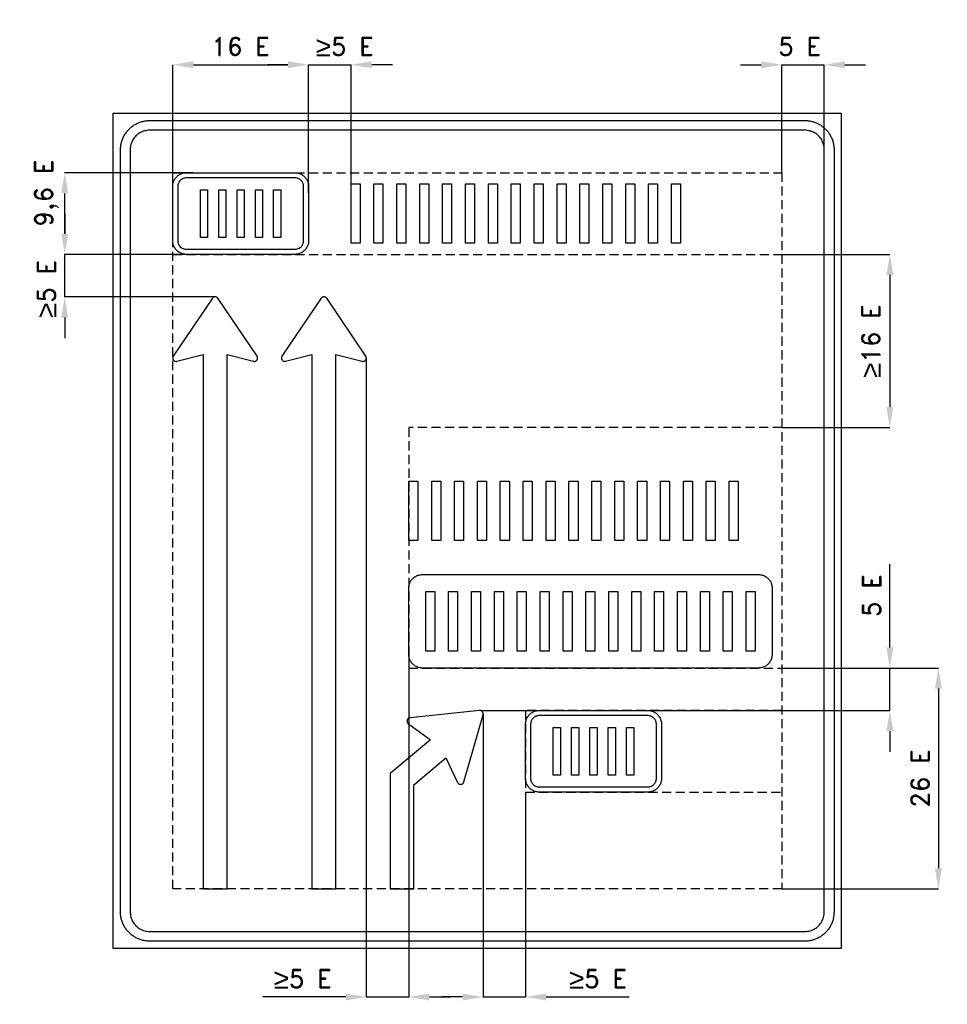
# Model space of a CAD drawing. Header units: millimetres. Extents: x -61 to 3761, y 192 to 4247.
import ezdxf

# ---------------------------------------------------------------- set-up
doc = ezdxf.new("R2010")
doc.units = ezdxf.units.MM
doc.header["$LTSCALE"] = 5
doc.linetypes.add('ČÁRKOVANÁX2', pattern=[1.5, 1, -0.5])
doc.layers.add('Kóty', color=2, linetype='Continuous')
doc.layers.add('Značka', color=7, linetype='Continuous')
doc.styles.get("Standard").update_dxf_attribs({"font": 'romand.shx', "height": 75})
doc.dimstyles.get("Standard").update_dxf_attribs({"dimtxt": 75, "dimasz": 85, "dimexe": 0.18, "dimexo": 0.0625, "dimgap": 37.5, "dimtad": 1, "dimdec": 0, "dimzin": 0, "dimdsep": 46, "dimtxsty": 'Standard', "dimcen": 0.09, "dimadec": 0, "dimazin": 0, "dimtfac": 1, "dimtdec": 0, "dimtofl": 0, "dimtmove": 0, "dimatfit": 3, "dimfxl": 1, "dimtolj": 1, "dimtzin": 0, "dimarcsym": 0})

# ---------------------------------------------------------------- blocks, each defined once
blk = doc.blocks.new('*D0')
at = {"layer": 'Defpoints', "color": 0, "transparency": 16777216}
for p in [(3079.1, 3280.9), (3079.1, 2567.2), (3524.1, 2567.2)]:
    blk.add_point(p, dxfattribs=at)
at = {"layer": 'Kóty', "color": 0, "lineweight": -2, "transparency": 16777216}
for p, q in [((3079.2, 3280.9), (3524.3, 3280.9)), ((3524.1, 3195.9), (3524.1, 2652.2)), ((3079.2, 2567.2), (3524.3, 2567.2))]:
    blk.add_line(p, q, dxfattribs=at)
at = {"layer": 'Kóty', "color": 0, "transparency": 16777216}
for points in [[(3509.9, 3195.9), (3538.3, 3195.9), (3524.1, 3280.9)], [(3509.9, 2652.2), (3538.3, 2652.2), (3524.1, 2567.2)]]:
    blk.add_solid(points, dxfattribs=at)
at = {"layer": 'Kóty', "color": 0, "transparency": 16777216, "insert": (3446, 2924), "char_height": 75, "attachment_point": 5, "rotation": 90}
blk.add_mtext('\\A1;{\\fArial|b0|i0|c238|p34;\\H1.08333x;≥}16 E', dxfattribs=at)
blk = doc.blocks.new('*D1')
at = {"layer": 'Defpoints', "color": 0, "transparency": 16777216}
for p in [(3079.1, 1576.9), (3079.1, 666.9), (3724.1, 666.9)]:
    blk.add_point(p, dxfattribs=at)
at = {"layer": 'Kóty', "color": 0, "lineweight": -2, "transparency": 16777216}
for p, q in [((3079.2, 1576.9), (3724.3, 1576.9)), ((3724.1, 1491.9), (3724.1, 751.9)), ((3079.2, 666.9), (3724.3, 666.9))]:
    blk.add_line(p, q, dxfattribs=at)
at = {"layer": 'Kóty', "color": 0, "transparency": 16777216}
for points in [[(3709.9, 1491.9), (3738.3, 1491.9), (3724.1, 1576.9)], [(3709.9, 751.9), (3738.3, 751.9), (3724.1, 666.9)]]:
    blk.add_solid(points, dxfattribs=at)
at = {"layer": 'Kóty', "color": 0, "transparency": 16777216, "insert": (3649.1, 1121.9), "char_height": 75, "attachment_point": 5, "rotation": 90}
blk.add_mtext('\\A1;26 E', dxfattribs=at)

msp = doc.modelspace()

# ---------------------------------------------------------------- linework, layer by layer
at = {"layer": 'Kóty'}
for p, q in [((569.1, 3617), (569.1, 4062.1)), ((569.1, 3534.7), (569.1, 4062.1)), ((654.1, 4061.9), (739.1, 4061.9)), ((654.1, 4061.9), (1044.1, 4061.9)), ((1044.1, 4061.9), (959.1, 4061.9)), ((1129.1, 3541.2), (1129.1, 4062.1)), ((1129.1, 3534.7), (1129.1, 4062.1)), ((1304.1, 3541.2), (1304.1, 4062.1)), ((1474.1, 4061.9), (1389.1, 4061.9)), ((2909.1, 4061.9), (2994.1, 4061.9)), ((3079.1, 3617), (3079.1, 4062.1)), ((3254.1, 3659), (3254.1, 4062.1)), ((3339.1, 4061.9), (3424.1, 4061.9)), ((652.8, 3616.9), (123.9, 3616.9)), ((124.1, 3365.9), (124.1, 3531.9)), ((124.1, 3450.9), (124.1, 3365.9)), ((652.8, 3280.9), (123.9, 3280.9)), ((652.8, 3280.9), (123.9, 3280.9)), ((745.7, 3105.7), (123.9, 3105.5)), ((124.1, 3020.5), (124.1, 2935.5)), ((1366.9, 2852), (1366.9, 221.7)), ((3524.1, 1661.9), (3524.1, 2004.1)), ((1541.9, 1668.5), (1541.9, 221.7)), ((3079.2, 1576.9), (3524.3, 1576.9)), ((1838.3, 1401.4), (3524.3, 1401.9)), ((1848.4, 1387.8), (1848.4, 221.7)), ((3524.1, 1316.9), (3524.1, 1231.9)), ((2023.1, 1065.8), (2023.1, 221.7)), ((1281.9, 221.9), (939.8, 221.9)), ((1626.9, 221.9), (1711.9, 221.9)), ((1763.4, 221.9), (1678.4, 221.9)), ((2108.1, 221.9), (2450.3, 221.9))]:
    msp.add_line(p, q, dxfattribs=at)
for points in [[(1129.1, 4061.9), (1304.1, 4061.9)], [(3079.1, 4061.9), (3254.1, 4061.9)], [(124.1, 3105.5), (124.1, 3280.9)], [(3524.1, 1401.9), (3524.1, 1576.9)], [(1366.9, 221.9), (1541.9, 221.9)], [(1848.4, 221.9), (2023.1, 221.9)]]:
    msp.add_lwpolyline(points, dxfattribs=at)
for points in [[(654.1, 4076.1), (654.1, 4047.7), (569.1, 4061.9)], [(654.1, 4076.1), (654.1, 4047.7), (569.1, 4061.9)], [(1044.1, 4076.1), (1044.1, 4047.7), (1129.1, 4061.9)], [(1044.1, 4076.1), (1044.1, 4047.7), (1129.1, 4061.9)], [(1389.1, 4076.1), (1389.1, 4047.7), (1304.1, 4061.9)], [(2994.1, 4076.1), (2994.1, 4047.7), (3079.1, 4061.9)], [(3339.1, 4076.1), (3339.1, 4047.7), (3254.1, 4061.9)], [(109.9, 3531.9), (138.3, 3531.9), (124.1, 3616.9)], [(109.9, 3365.9), (138.3, 3365.9), (124.1, 3280.9)], [(109.9, 3365.9), (138.3, 3365.9), (124.1, 3280.9)], [(109.9, 3020.5), (138.3, 3020.5), (124.1, 3105.5)], [(3509.9, 1661.9), (3538.3, 1661.9), (3524.1, 1576.9)], [(3509.9, 1316.9), (3538.3, 1316.9), (3524.1, 1401.9)], [(1281.9, 236.1), (1281.9, 207.7), (1366.9, 221.9)], [(1626.9, 236.1), (1626.9, 207.7), (1541.9, 221.9)], [(1763.4, 236.1), (1763.4, 207.7), (1848.4, 221.9)], [(2108.1, 236.1), (2108.1, 207.7), (2023.1, 221.9)]]:
    msp.add_solid(points, dxfattribs=at)
at = {"layer": 'Značka', "color": 5}
for points in [[(324.1, 421.9), (324.1, 3861.9), (3324.1, 3861.9), (3324.1, 421.9), (324.1, 421.9)], [(1304.1, 3326.4), (1304.1, 3571.4), (1341.2, 3571.4), (1341.2, 3326.4), (1304.1, 3326.4)], [(1398.4, 3326.4), (1398.4, 3571.4), (1435.5, 3571.4), (1435.5, 3326.4), (1398.4, 3326.4)], [(1492.7, 3326.4), (1492.7, 3571.4), (1529.8, 3571.4), (1529.8, 3326.4), (1492.7, 3326.4)], [(1587, 3326.4), (1587, 3571.4), (1624.1, 3571.4), (1624.1, 3326.4), (1587, 3326.4)], [(1681.3, 3326.4), (1681.3, 3571.4), (1718.4, 3571.4), (1718.4, 3326.4), (1681.3, 3326.4)], [(1775.6, 3326.4), (1775.6, 3571.4), (1812.7, 3571.4), (1812.7, 3326.4), (1775.6, 3326.4)], [(1869.9, 3326.4), (1869.9, 3571.4), (1907, 3571.4), (1907, 3326.4), (1869.9, 3326.4)], [(1964.2, 3326.4), (1964.2, 3571.4), (2001.3, 3571.4), (2001.3, 3326.4), (1964.2, 3326.4)], [(2058.5, 3326.4), (2058.5, 3571.4), (2095.6, 3571.4), (2095.6, 3326.4), (2058.5, 3326.4)], [(2152.8, 3326.4), (2152.8, 3571.4), (2189.9, 3571.4), (2189.9, 3326.4), (2152.8, 3326.4)], [(2247.1, 3326.4), (2247.1, 3571.4), (2284.2, 3571.4), (2284.2, 3326.4), (2247.1, 3326.4)], [(2341.4, 3326.4), (2341.4, 3571.4), (2378.5, 3571.4), (2378.5, 3326.4), (2341.4, 3326.4)], [(2435.7, 3326.4), (2435.7, 3571.4), (2472.8, 3571.4), (2472.8, 3326.4), (2435.7, 3326.4)], [(2530, 3326.4), (2530, 3571.4), (2567.1, 3571.4), (2567.1, 3326.4), (2530, 3326.4)], [(2624.3, 3326.4), (2624.3, 3571.4), (2661.4, 3571.4), (2661.4, 3326.4), (2624.3, 3326.4)], [(683.4, 3350.9), (683.4, 3546.9), (713.1, 3546.9), (713.1, 3350.9), (683.4, 3350.9)], [(758.8, 3350.9), (758.8, 3546.9), (788.5, 3546.9), (788.5, 3350.9), (758.8, 3350.9)], [(834.2, 3350.9), (834.2, 3546.9), (864, 3546.9), (864, 3350.9), (834.2, 3350.9)], [(909.7, 3350.9), (909.7, 3546.9), (939.4, 3546.9), (939.4, 3350.9), (909.7, 3350.9)], [(985.1, 3350.9), (985.1, 3546.9), (1014.8, 3546.9), (1014.8, 3350.9), (985.1, 3350.9)], [(1541.9, 2101.9), (1541.9, 2346.9), (1579.1, 2346.9), (1579.1, 2101.9), (1541.9, 2101.9)], [(1636.2, 2101.9), (1636.2, 2346.9), (1673.4, 2346.9), (1673.4, 2101.9), (1636.2, 2101.9)], [(1730.5, 2101.9), (1730.5, 2346.9), (1767.7, 2346.9), (1767.7, 2101.9), (1730.5, 2101.9)], [(1824.8, 2101.9), (1824.8, 2346.9), (1862, 2346.9), (1862, 2101.9), (1824.8, 2101.9)], [(1919.1, 2101.9), (1919.1, 2346.9), (1956.3, 2346.9), (1956.3, 2101.9), (1919.1, 2101.9)], [(2013.4, 2101.9), (2013.4, 2346.9), (2050.6, 2346.9), (2050.6, 2101.9), (2013.4, 2101.9)], [(2107.7, 2101.9), (2107.7, 2346.9), (2144.9, 2346.9), (2144.9, 2101.9), (2107.7, 2101.9)], [(2202, 2101.9), (2202, 2346.9), (2239.2, 2346.9), (2239.2, 2101.9), (2202, 2101.9)], [(2296.3, 2101.9), (2296.3, 2346.9), (2333.5, 2346.9), (2333.5, 2101.9), (2296.3, 2101.9)], [(2390.6, 2101.9), (2390.6, 2346.9), (2427.8, 2346.9), (2427.8, 2101.9), (2390.6, 2101.9)], [(2484.9, 2101.9), (2484.9, 2346.9), (2522.1, 2346.9), (2522.1, 2101.9), (2484.9, 2101.9)], [(2579.2, 2101.9), (2579.2, 2346.9), (2616.4, 2346.9), (2616.4, 2101.9), (2579.2, 2101.9)], [(2673.5, 2101.9), (2673.5, 2346.9), (2710.7, 2346.9), (2710.7, 2101.9), (2673.5, 2101.9)], [(2767.8, 2101.9), (2767.8, 2346.9), (2805, 2346.9), (2805, 2101.9), (2767.8, 2101.9)], [(2862.1, 2101.9), (2862.1, 2346.9), (2899.3, 2346.9), (2899.3, 2101.9), (2862.1, 2101.9)], [(2137.4, 1135.9), (2137.4, 1331.9), (2167.1, 1331.9), (2167.1, 1135.9), (2137.4, 1135.9)], [(2212.8, 1135.9), (2212.8, 1331.9), (2242.5, 1331.9), (2242.5, 1135.9), (2212.8, 1135.9)], [(2288.3, 1135.9), (2288.3, 1331.9), (2318, 1331.9), (2318, 1135.9), (2288.3, 1135.9)], [(2363.7, 1135.9), (2363.7, 1331.9), (2393.4, 1331.9), (2393.4, 1135.9), (2363.7, 1135.9)], [(2439.1, 1135.9), (2439.1, 1331.9), (2468.8, 1331.9), (2468.8, 1135.9), (2439.1, 1135.9)]]:
    msp.add_lwpolyline(points, dxfattribs=at)
for points in [[(474.1, 451.9), (473.6, 451.9), (473.2, 451.9, -0.03218), (457.7, 453, -0.035443), (442.4, 456.2, -0.036267), (427.7, 461.1, -0.03442), (413.8, 468.1, -0.033721), (400.9, 476.8, -0.034085), (389.2, 487.1, -0.034209), (379, 498.7, -0.034229), (370.3, 511.6, -0.034044), (363.4, 525.5, -0.033412), (358.4, 540.2, -0.034127), (355.1, 555.5, -0.036745), (354.1, 571), (354.1, 571.4), (354.1, 571.9), (354.1, 3711.9), (354.1, 3712.4), (354.1, 3712.9, -0.032181), (355.2, 3728.4, -0.035446), (358.4, 3743.6, -0.036271), (363.3, 3758.3, -0.034414), (370.3, 3772.2, -0.033711), (379, 3785.1, -0.034082), (389.2, 3796.8, -0.03421), (400.9, 3807.1, -0.034229), (413.8, 3815.7, -0.034026), (427.7, 3822.6, -0.033416), (442.4, 3827.7, -0.034113), (457.7, 3830.9, -0.036749), (473.2, 3831.9), (473.6, 3831.9), (474.1, 3831.9), (3174.1, 3831.9), (3174.6, 3831.9), (3175, 3831.9, -0.03218), (3190.5, 3830.8, -0.035459), (3205.8, 3827.7, -0.036272), (3220.5, 3822.7, -0.034417), (3234.4, 3815.7, -0.03372), (3247.3, 3807.1, -0.034076), (3259, 3796.8, -0.034204), (3269.3, 3785.1, -0.034215), (3277.9, 3772.2, -0.03402), (3284.8, 3758.3, -0.033415), (3289.9, 3743.6, -0.034111), (3293.1, 3728.3, -0.036748), (3294.1, 3712.9), (3294.1, 3712.4), (3294.1, 3711.9), (3294.1, 571.9), (3294.1, 571.4), (3294.1, 571, -0.032179), (3293, 555.5, -0.035457), (3289.9, 540.2, -0.036267), (3284.9, 525.5, -0.034424), (3277.9, 511.6, -0.033731), (3269.2, 498.7, -0.034079), (3259, 487.1, -0.034202), (3247.3, 476.8, -0.034215), (3234.4, 468.1, -0.034038), (3220.5, 461.2, -0.033411), (3205.8, 456.2, -0.034125), (3190.5, 452.9, -0.036744), (3175, 451.9), (3174.6, 451.9), (3174.1, 451.9), (474.1, 451.9)], [(474.1, 491.9), (3174.1, 491.9), (3174.4, 491.9), (3174.7, 491.9, 0.032178), (3185.1, 492.6, 0.035444), (3195.2, 494.7, 0.036267), (3205, 498.1, 0.034422), (3214.3, 502.7, 0.033731), (3222.9, 508.5, 0.034071), (3230.7, 515.3, 0.034205), (3237.5, 523.1, 0.034223), (3243.3, 531.7, 0.034048), (3247.9, 541, 0.033416), (3251.3, 550.8, 0.034152), (3253.4, 561, 0.036741), (3254.1, 571.3), (3254.1, 571.6), (3254.1, 571.9), (3254.1, 3711.9), (3254.1, 3712.2), (3254.1, 3712.5, 0.032177), (3253.4, 3722.9, 0.035443), (3251.3, 3733, 0.036259), (3248, 3742.8, 0.034425), (3243.3, 3752.1, 0.033741), (3237.5, 3760.7, 0.034066), (3230.7, 3768.5, 0.034182), (3222.9, 3775.3, 0.034226), (3214.3, 3781.1, 0.034056), (3205, 3785.7, 0.033425), (3195.2, 3789.1, 0.034151), (3185.1, 3791.2, 0.036743), (3174.7, 3791.9), (3174.4, 3791.9), (3174.1, 3791.9), (474.1, 3791.9), (473.8, 3791.9), (473.5, 3791.9, 0.032179), (463.1, 3791.2, 0.035442), (453, 3789.1, 0.03626), (443.2, 3785.8, 0.034424), (433.9, 3781.1, 0.033731), (425.3, 3775.3, 0.034079), (417.5, 3768.5, 0.034187), (410.7, 3760.7, 0.034232), (404.9, 3752.1, 0.034052), (400.3, 3742.8, 0.03342), (396.9, 3733, 0.034126), (394.8, 3722.9, 0.036746), (394.1, 3712.5), (394.1, 3712.2), (394.1, 3711.9), (394.1, 571.9), (394.1, 571.6), (394.1, 571.3, 0.03218), (394.8, 561, 0.035443), (396.9, 550.8, 0.036267), (400.3, 541, 0.03442), (404.9, 531.7, 0.033721), (410.7, 523.1, 0.034085), (417.5, 515.3, 0.03421), (425.3, 508.5, 0.034229), (433.9, 502.7, 0.034044), (443.2, 498.1, 0.033411), (453, 494.7, 0.034128), (463.1, 492.6, 0.036745), (473.5, 491.9), (473.8, 491.9), (474.1, 491.9)], [(625.1, 3280.9), (624.9, 3280.9), (624.7, 3280.9), (617.4, 3281.4, -0.035449), (610.3, 3282.9, -0.036245), (603.5, 3285.2, -0.034408), (597, 3288.5, -0.033671), (590.9, 3292.5, -0.034085), (585.5, 3297.3, -0.034219), (580.7, 3302.8, -0.034205), (576.7, 3308.8, -0.034027), (573.4, 3315.3, -0.03341), (571.1, 3322.1, -0.034124), (569.6, 3329.2, -0.03674), (569.1, 3336.5), (569.1, 3336.7), (569.1, 3336.9), (569.1, 3560.9), (569.1, 3561.1), (569.1, 3561.4, -0.032182), (569.6, 3568.6, -0.035442), (571.1, 3575.7, -0.036264), (573.4, 3582.6, -0.034401), (576.7, 3589, -0.033712), (580.7, 3595.1, -0.034105), (585.5, 3600.5, -0.034249), (590.9, 3605.3, -0.034233), (597, 3609.3), (603.5, 3612.6), (610.3, 3614.9), (617.4, 3616.4), (624.7, 3616.9), (624.9, 3616.9), (625.1, 3616.9), (1073.1, 3616.9), (1073.3, 3616.9), (1073.5, 3616.9), (1080.8, 3616.4, -0.035449), (1087.9, 3614.9, -0.036239), (1094.8, 3612.6, -0.034401), (1101.2, 3609.3, -0.033664), (1107.3, 3605.3, -0.034094), (1112.7, 3600.5, -0.034225), (1117.5, 3595.1, -0.034215), (1121.5, 3589, -0.034025), (1124.8, 3582.6, -0.03341), (1127.1, 3575.7, -0.034121), (1128.6, 3568.6, -0.036742), (1129.1, 3561.4), (1129.1, 3561.1), (1129.1, 3560.9), (1129.1, 3336.9), (1129.1, 3336.7), (1129.1, 3336.5, -0.032182), (1128.6, 3329.2, -0.035446), (1127.1, 3322.1, -0.036254), (1124.8, 3315.3, -0.034393), (1121.5, 3308.8, -0.033716), (1117.5, 3302.8, -0.034118), (1112.7, 3297.3, -0.034246), (1107.3, 3292.5, -0.034231), (1101.2, 3288.5, -0.034044), (1094.7, 3285.2, -0.033421), (1087.9, 3282.9, -0.034113), (1080.8, 3281.4, -0.036744), (1073.5, 3280.9), (1073.3, 3280.9), (1073.1, 3280.9), (625.1, 3280.9)], [(625.1, 3301.9), (1073.1, 3301.9), (1073.2, 3301.9), (1073.4, 3301.9), (1077.9, 3302.2), (1082.3, 3303.2), (1086.6, 3304.6), (1090.7, 3306.7), (1094.5, 3309.2), (1097.9, 3312.2, 0.034211), (1100.9, 3315.6, 0.034219), (1103.4, 3319.3, 0.034027), (1105.4, 3323.4, 0.033439), (1106.9, 3327.7, 0.034117), (1107.8, 3332.1, 0.036758), (1108.1, 3336.6), (1108.1, 3336.8), (1108.1, 3336.9), (1108.1, 3560.9), (1108.1, 3561.1), (1108.1, 3561.2, 0.032195), (1107.8, 3565.7, 0.035455), (1106.9, 3570.2, 0.036245), (1105.4, 3574.4, 0.034419), (1103.4, 3578.5, 0.033727), (1100.9, 3582.3), (1097.9, 3585.7), (1094.5, 3588.7), (1090.7, 3591.2), (1086.6, 3593.2), (1082.3, 3594.7), (1077.9, 3595.6), (1073.4, 3595.9), (1073.2, 3595.9), (1073.1, 3595.9), (625.1, 3595.9), (625, 3595.9), (624.8, 3595.9), (620.3, 3595.6), (615.9, 3594.7), (611.6, 3593.2), (607.5, 3591.2), (603.8, 3588.7), (600.4, 3585.7), (597.3, 3582.3), (594.8, 3578.5, 0.034034), (592.8, 3574.4, 0.033426), (591.3, 3570.2, 0.034124), (590.4, 3565.7, 0.036745), (590.1, 3561.2), (590.1, 3561.1), (590.1, 3560.9), (590.1, 3336.9), (590.1, 3336.8), (590.1, 3336.6, 0.032182), (590.4, 3332.1, 0.035448), (591.3, 3327.7, 0.036258), (592.8, 3323.4, 0.034413), (594.8, 3319.3, 0.033715), (597.4, 3315.6), (600.4, 3312.2), (603.8, 3309.2), (607.5, 3306.7), (611.6, 3304.6), (615.9, 3303.2), (620.3, 3302.2), (624.8, 3301.9), (625, 3301.9), (625.1, 3301.9)], [(793, 666.9), (793, 2867.9), (901.6, 2840.3), (902.2, 2840.2), (902.9, 2840.1), (905.6, 2839.9), (908.3, 2840.3, 0.064184), (911.4, 2841.4, 0.064114), (914.2, 2843.4, 0.064007), (916.5, 2845.9, 0.063874), (918.1, 2848.8, 0.063523), (918.9, 2852.1, 0.062345), (918.9, 2855.5, 0.051614), (918.4, 2858.1, 0.056313), (917.3, 2860.6), (917, 2861.2), (916.6, 2861.8), (755.6, 3099.8), (755.2, 3100.3), (754.8, 3100.9), (752.9, 3102.8), (750.6, 3104.3, 0.064798), (747.4, 3105.5), (744, 3105.9), (740.6, 3105.5), (737.5, 3104.3), (735.1, 3102.8), (733.2, 3100.9), (732.8, 3100.3), (732.4, 3099.8), (571.4, 2861.8), (571.1, 2861.2), (570.7, 2860.6, 0.051429), (569.6, 2858.1, 0.051563), (569.1, 2855.5, 0.064174), (569.1, 2852.1, 0.064153), (570, 2848.8, 0.06396), (571.5, 2845.9, 0.063812), (573.8, 2843.4, 0.06348), (576.6, 2841.5, 0.062374), (579.8, 2840.3), (582.5, 2839.9), (585.1, 2840.1), (585.8, 2840.2), (586.5, 2840.3), (695, 2867.9), (695, 666.9), (793, 666.9)], [(1241, 666.9), (1241, 2867.9), (1349.6, 2840.3), (1350.2, 2840.2), (1350.9, 2840.1), (1353.6, 2839.9), (1356.3, 2840.3, 0.064189), (1359.4, 2841.4, 0.064094), (1362.2, 2843.4, 0.064007), (1364.5, 2845.9, 0.063906), (1366.1, 2848.8, 0.063523), (1366.9, 2852.1, 0.0624), (1366.9, 2855.5, 0.051592), (1366.4, 2858.1, 0.056292), (1365.3, 2860.6), (1365, 2861.2), (1364.6, 2861.8), (1203.6, 3099.8), (1203.2, 3100.3), (1202.8, 3100.9, 0.052029), (1200.9, 3102.8), (1198.6, 3104.3, 0.064793), (1195.4, 3105.5, 0.065005), (1192, 3105.9, 0.064751), (1188.6, 3105.5, 0.06312), (1185.5, 3104.3), (1183.1, 3102.8, 0.056964), (1181.2, 3100.9), (1180.8, 3100.3), (1180.4, 3099.8), (1019.4, 2861.8), (1019.1, 2861.2), (1018.7, 2860.6, 0.051434), (1017.6, 2858.1, 0.051557), (1017.1, 2855.5, 0.064183), (1017.1, 2852.1, 0.064153), (1018, 2848.8, 0.06396), (1019.5, 2845.9, 0.063825), (1021.8, 2843.4, 0.06347), (1024.6, 2841.5, 0.062369), (1027.8, 2840.3), (1030.5, 2839.9), (1033.1, 2840.1), (1033.8, 2840.2), (1034.5, 2840.3), (1143, 2867.9), (1143, 666.9), (1241, 666.9)], [(1631.2, 1281.5), (1465, 1142), (1465, 666.9), (1563, 666.9), (1563, 1096.3), (1694.2, 1206.4), (1742.9, 1105.5), (1743.2, 1104.9), (1743.5, 1104.3, 0.05147), (1745.1, 1102.2, 0.051608), (1747.2, 1100.4, 0.064166), (1750.1, 1098.7, 0.06411), (1753.3, 1097.8, 0.064007), (1756.7, 1097.6, 0.063864), (1760, 1098.3, 0.063544), (1763.1, 1099.8, 0.062373), (1765.7, 1101.9, 0.051632), (1767.3, 1104.1, 0.056316), (1768.5, 1106.5), (1768.8, 1107.1), (1769, 1107.8), (1847.8, 1384.1), (1848, 1384.7), (1848.1, 1385.4, 0.052013), (1848.4, 1388.1, 0.052085), (1848, 1390.8, 0.064851), (1846.9, 1394.1, 0.065055), (1845.1, 1396.9, 0.064742), (1842.6, 1399.2, 0.063136), (1839.6, 1400.9, 0.052119), (1837, 1401.7, 0.056918), (1834.3, 1401.9, 0.011361), (1833.6, 1401.9, 0.003846), (1832.9, 1401.8), (1547.1, 1372.2, 0.003271), (1546.4, 1372.1, 0.009768), (1545.8, 1372, 0.051446), (1543.2, 1371.2, 0.051572), (1540.8, 1369.9, 0.064142), (1538.2, 1367.8, 0.064107), (1536.3, 1365, 0.06401), (1535, 1361.9, 0.063853), (1534.5, 1358.5, 0.063512), (1534.9, 1355.2, 0.062355), (1536, 1352, 0.051621), (1537.4, 1349.7, 0.056299), (1539.3, 1347.7), (1539.8, 1347.3), (1540.4, 1346.9), (1631.2, 1281.5)], [(2079.1, 1065.9), (2078.9, 1065.9), (2078.7, 1065.9, -0.032179), (2071.4, 1066.4, -0.035446), (2064.3, 1067.9, -0.036268), (2057.5, 1070.2, -0.034416), (2051, 1073.5, -0.033725), (2045, 1077.5, -0.034083), (2039.5, 1082.3, -0.034221), (2034.7, 1087.7, -0.034236), (2030.7, 1093.8, -0.034048), (2027.4, 1100.3, -0.033424), (2025.1, 1107.1, -0.034133), (2023.6, 1114.2, -0.036745), (2023.1, 1121.5), (2023.1, 1121.7), (2023.1, 1121.9), (2023.1, 1345.9), (2023.1, 1346.1), (2023.1, 1346.4, -0.032202), (2023.6, 1353.6, -0.035448), (2025.1, 1360.7, -0.03626), (2027.4, 1367.6, -0.034423), (2030.7, 1374, -0.033716), (2034.7, 1380.1, -0.034082), (2039.5, 1385.5, -0.034203), (2044.9, 1390.3, -0.034224), (2051, 1394.3, -0.034033), (2057.5, 1397.6, -0.033408), (2064.3, 1399.9, -0.034124), (2071.4, 1401.4, -0.036744), (2078.7, 1401.9), (2078.9, 1401.9), (2079.1, 1401.9), (2527.1, 1401.9), (2527.3, 1401.9), (2527.6, 1401.9, -0.032177), (2534.8, 1401.4, -0.035446), (2541.9, 1399.9, -0.036282), (2548.8, 1397.6, -0.034423), (2555.2, 1394.3, -0.033727), (2561.3, 1390.3, -0.034067), (2566.7, 1385.5, -0.034196), (2571.5, 1380.1, -0.03426), (2575.5, 1374, -0.034074), (2578.8, 1367.6, -0.033421), (2581.1, 1360.7, -0.034116), (2582.6, 1353.6, -0.036744), (2583.1, 1346.4), (2583.1, 1346.1), (2583.1, 1345.9), (2583.1, 1121.9), (2583.1, 1121.7), (2583.1, 1121.5, -0.032186), (2582.6, 1114.2, -0.035451), (2581.1, 1107.1, -0.036276), (2578.8, 1100.3, -0.034468), (2575.5, 1093.8, -0.033725), (2571.5, 1087.7, -0.03412), (2566.7, 1082.3, -0.034225), (2561.3, 1077.5, -0.034219), (2555.2, 1073.5, -0.034056), (2548.8, 1070.2, -0.033422), (2541.9, 1067.9, -0.034127), (2534.8, 1066.4, -0.036746), (2527.6, 1065.9), (2527.3, 1065.9), (2527.1, 1065.9), (2079.1, 1065.9)], [(2079.1, 1065.9), (2078.9, 1065.9), (2078.7, 1065.9, -0.032179), (2071.4, 1066.4, -0.035446), (2064.3, 1067.9, -0.036268), (2057.5, 1070.2, -0.034416), (2051, 1073.5, -0.033725), (2045, 1077.5, -0.034083), (2039.5, 1082.3, -0.034221), (2034.7, 1087.7, -0.034236), (2030.7, 1093.8, -0.034048), (2027.4, 1100.3, -0.033424), (2025.1, 1107.1, -0.034133), (2023.6, 1114.2, -0.036745), (2023.1, 1121.5), (2023.1, 1121.7), (2023.1, 1121.9), (2023.1, 1345.9), (2023.1, 1346.1), (2023.1, 1346.4, -0.032202), (2023.6, 1353.6, -0.035448), (2025.1, 1360.7, -0.03626), (2027.4, 1367.6, -0.034423), (2030.7, 1374, -0.033716), (2034.7, 1380.1, -0.034082), (2039.5, 1385.5, -0.034203), (2044.9, 1390.3, -0.034224), (2051, 1394.3, -0.034033), (2057.5, 1397.6, -0.033408), (2064.3, 1399.9, -0.034124), (2071.4, 1401.4, -0.036744), (2078.7, 1401.9), (2078.9, 1401.9), (2079.1, 1401.9), (2527.1, 1401.9), (2527.3, 1401.9), (2527.6, 1401.9, -0.032177), (2534.8, 1401.4, -0.035446), (2541.9, 1399.9, -0.036282), (2548.8, 1397.6, -0.034423), (2555.2, 1394.3, -0.033727), (2561.3, 1390.3, -0.034067), (2566.7, 1385.5, -0.034196), (2571.5, 1380.1, -0.03426), (2575.5, 1374, -0.034074), (2578.8, 1367.6, -0.033421), (2581.1, 1360.7, -0.034116), (2582.6, 1353.6, -0.036744), (2583.1, 1346.4), (2583.1, 1346.1), (2583.1, 1345.9), (2583.1, 1121.9), (2583.1, 1121.7), (2583.1, 1121.5, -0.032186), (2582.6, 1114.2, -0.035451), (2581.1, 1107.1, -0.036276), (2578.8, 1100.3, -0.034468), (2575.5, 1093.8, -0.033725), (2571.5, 1087.7, -0.03412), (2566.7, 1082.3, -0.034225), (2561.3, 1077.5, -0.034219), (2555.2, 1073.5, -0.034056), (2548.8, 1070.2, -0.033422), (2541.9, 1067.9, -0.034127), (2534.8, 1066.4, -0.036746), (2527.6, 1065.9), (2527.3, 1065.9), (2527.1, 1065.9), (2079.1, 1065.9)], [(2079.1, 1086.9), (2527.1, 1086.9), (2527.3, 1086.9), (2527.4, 1086.9, 0.032161), (2531.9, 1087.2, 0.035407), (2536.3, 1088.2, 0.036264), (2540.6, 1089.6, 0.034441), (2544.7, 1091.6, 0.033709), (2548.5, 1094.2, 0.034067), (2551.9, 1097.2, 0.034222), (2554.9, 1100.6, 0.034267), (2557.4, 1104.3, 0.034064), (2559.4, 1108.4, 0.033433), (2560.9, 1112.7, 0.034178), (2561.8, 1117.1, 0.036731), (2562.1, 1121.6), (2562.1, 1121.8), (2562.1, 1121.9), (2562.1, 1345.9), (2562.1, 1346), (2562.1, 1346.2, 0.032138), (2561.8, 1350.7, 0.035395), (2560.9, 1355.1, 0.036224), (2559.4, 1359.4, 0.034419), (2557.4, 1363.5, 0.033693), (2554.9, 1367.3, 0.034074), (2551.9, 1370.7, 0.034201), (2548.5, 1373.7, 0.034219), (2544.7, 1376.2, 0.034051), (2540.6, 1378.2, 0.033404), (2536.3, 1379.7, 0.03414), (2531.9, 1380.6, 0.03673), (2527.4, 1380.9), (2527.3, 1380.9), (2527.1, 1380.9), (2079.1, 1380.9), (2079, 1380.9), (2078.8, 1380.9, 0.032179), (2074.3, 1380.6, 0.03545), (2069.9, 1379.7, 0.036288), (2065.6, 1378.2, 0.034419), (2061.5, 1376.2, 0.033727), (2057.8, 1373.7, 0.034084), (2054.4, 1370.7, 0.034189), (2051.4, 1367.3, 0.034216), (2048.8, 1363.5, 0.034059), (2046.8, 1359.4, 0.033408), (2045.4, 1355.1, 0.034122), (2044.4, 1350.7, 0.036731), (2044.1, 1346.2), (2044.1, 1346), (2044.1, 1345.9), (2044.1, 1121.9), (2044.1, 1121.8), (2044.1, 1121.6, 0.032193), (2044.4, 1117.1, 0.035447), (2045.4, 1112.7, 0.036258), (2046.8, 1108.4, 0.034412), (2048.8, 1104.3, 0.033723), (2051.4, 1100.6, 0.034092), (2054.4, 1097.2, 0.034211), (2057.8, 1094.2, 0.034249), (2061.5, 1091.6, 0.03404), (2065.6, 1089.6, 0.033404), (2069.9, 1088.2, 0.034117), (2074.3, 1087.2, 0.036758), (2078.8, 1086.9), (2079, 1086.9), (2079.1, 1086.9)]]:
    msp.add_lwpolyline(points, format="xyb", dxfattribs=at)
at = {"layer": 'Značka', "color": 6, "linetype": 'ČÁRKOVANÁX2', "ltscale": 7.5}
for points in [[(569.1, 666.9), (569.1, 3616.9), (3079.1, 3616.9), (3079.1, 666.9), (569.1, 666.9)], [(569.1, 3280.9), (3079.1, 3280.9)], [(3079.1, 2567.2), (1541.9, 2567.2), (1541.9, 1576.9), (3079.1, 1576.9)], [(3079.1, 1401.9), (2023.1, 1401.9), (2023.1, 1065.9), (3079.1, 1065.9)]]:
    msp.add_lwpolyline(points, dxfattribs=at)
at = {"layer": 'Značka', "color": 251}
msp.add_lwpolyline([(1597.9, 1576.9), (1597.7, 1576.9), (1597.5, 1576.9, -0.032169), (1590.3, 1577.4, -0.035413), (1583.2, 1578.9, -0.036276), (1576.3, 1581.2, -0.034431), (1569.8, 1584.5, -0.033725), (1563.8, 1588.5, -0.034089), (1558.3, 1593.3, -0.034226), (1553.5, 1598.8, -0.034222), (1549.5, 1604.8, -0.034025), (1546.3, 1611.3, -0.033424), (1543.9, 1618.1, -0.034116), (1542.4, 1625.2, -0.036761), (1541.9, 1632.5), (1541.9, 1632.7), (1541.9, 1632.9), (1541.9, 1905.9), (1541.9, 1906.1), (1541.9, 1906.4, -0.032202), (1542.4, 1913.6, -0.03545), (1543.9, 1920.7, -0.03626), (1546.2, 1927.6, -0.034416), (1549.5, 1934, -0.033725), (1553.5, 1940.1, -0.034065), (1558.3, 1945.5, -0.034191), (1563.8, 1950.3, -0.034217), (1569.8, 1954.3, -0.034056), (1576.3, 1957.6, -0.033408), (1583.2, 1959.9, -0.034133), (1590.3, 1961.4, -0.036744), (1597.5, 1961.9), (1597.7, 1961.9), (1597.9, 1961.9), (2982.9, 1961.9), (2983.2, 1961.9), (2983.4, 1961.9, -0.032172), (2990.6, 1961.4, -0.035413), (2997.7, 1959.9, -0.03627), (3004.6, 1957.6, -0.034416), (3011.1, 1954.3, -0.033716), (3017.1, 1950.3, -0.034112), (3022.5, 1945.5, -0.034252), (3027.3, 1940.1, -0.034235), (3031.4, 1934, -0.034041), (3034.6, 1927.6, -0.033424), (3036.9, 1920.7, -0.034116), (3038.4, 1913.6, -0.036744), (3038.9, 1906.4), (3038.9, 1906.1), (3038.9, 1905.9), (3038.9, 1632.9), (3038.9, 1632.7), (3038.9, 1632.5, -0.032187), (3038.4, 1625.2, -0.035452), (3036.9, 1618.1, -0.036308), (3034.6, 1611.3, -0.034401), (3031.4, 1604.8, -0.033725), (3027.3, 1598.8, -0.034077), (3022.5, 1593.3, -0.034213), (3017.1, 1588.5, -0.034246), (3011.1, 1584.5, -0.03404), (3004.6, 1581.2, -0.033402), (2997.7, 1578.9, -0.03413), (2990.6, 1577.4, -0.036741), (2983.4, 1576.9), (2983.2, 1576.9), (2982.9, 1576.9), (1597.9, 1576.9)], format="xyb", dxfattribs=at)
for points in [[(1611.8, 1646.9), (1611.8, 1891.9), (1648.9, 1891.9), (1648.9, 1646.9), (1611.8, 1646.9)], [(1706.1, 1646.9), (1706.1, 1891.9), (1743.2, 1891.9), (1743.2, 1646.9), (1706.1, 1646.9)], [(1800.4, 1646.9), (1800.4, 1891.9), (1837.5, 1891.9), (1837.5, 1646.9), (1800.4, 1646.9)], [(1894.7, 1646.9), (1894.7, 1891.9), (1931.8, 1891.9), (1931.8, 1646.9), (1894.7, 1646.9)], [(1989, 1646.9), (1989, 1891.9), (2026.1, 1891.9), (2026.1, 1646.9), (1989, 1646.9)], [(2083.3, 1646.9), (2083.3, 1891.9), (2120.4, 1891.9), (2120.4, 1646.9), (2083.3, 1646.9)], [(2177.6, 1646.9), (2177.6, 1891.9), (2214.7, 1891.9), (2214.7, 1646.9), (2177.6, 1646.9)], [(2271.9, 1646.9), (2271.9, 1891.9), (2309, 1891.9), (2309, 1646.9), (2271.9, 1646.9)], [(2366.2, 1646.9), (2366.2, 1891.9), (2403.3, 1891.9), (2403.3, 1646.9), (2366.2, 1646.9)], [(2460.5, 1646.9), (2460.5, 1891.9), (2497.6, 1891.9), (2497.6, 1646.9), (2460.5, 1646.9)], [(2554.8, 1646.9), (2554.8, 1891.9), (2591.9, 1891.9), (2591.9, 1646.9), (2554.8, 1646.9)], [(2649.1, 1646.9), (2649.1, 1891.9), (2686.2, 1891.9), (2686.2, 1646.9), (2649.1, 1646.9)], [(2743.4, 1646.9), (2743.4, 1891.9), (2780.5, 1891.9), (2780.5, 1646.9), (2743.4, 1646.9)], [(2837.7, 1646.9), (2837.7, 1891.9), (2874.8, 1891.9), (2874.8, 1646.9), (2837.7, 1646.9)], [(2932, 1646.9), (2932, 1891.9), (2969.1, 1891.9), (2969.1, 1646.9), (2932, 1646.9)]]:
    msp.add_lwpolyline(points, dxfattribs=at)

# ---------------------------------------------------------------- texts
at = {"layer": 'Kóty', "char_height": 75, "attachment_point": 5}
for s, insert in [('{\\fArial|b0|i0|c238|p34;\\H1.08333x;≥\\A1;\\Fromand|c238;\\H0.92308x;5 E}', (1278.7, 4136.9)), ('\\A1;16 E', (849.1, 4136.9)), ('\\A1;5 E', (3152.9, 4136.9)), ('{\\fArial|b0|i0|c238|p34;\\H1.08333x;≥\\A1;\\Fromand|c238;\\H0.92308x;5 E}', (1105.3, 296.9)), ('{\\fArial|b0|i0|c238|p34;\\H1.08333x;≥\\A1;\\Fromand|c238;\\H0.92308x;5 E}', (2321.7, 296.9))]:
    msp.add_mtext(s, dxfattribs=dict(at, insert=insert))
at = {"layer": 'Kóty', "char_height": 75, "attachment_point": 5, "rotation": 90}
for s, insert in [('\\A1;9,6 E', (49.1, 3533.4)), ('{\\fArial|b0|i0|c238|p34;\\H1.08333x;≥\\A1;\\Fromand|c238;\\H0.92308x;5 E}', (49.1, 3138.9)), ('\\A1;5 E', (3449.1, 1875.5))]:
    msp.add_mtext(s, dxfattribs=dict(at, insert=insert))

# ---------------------------------------------------------------- dimensions: what is measured, and where the dimension line sits
at = {"layer": 'Kóty'}
for base, p1, p2, text, picture, middle in [((3524.1, 2567.2), (3079.1, 3280.9), (3079.1, 2567.2), '{\\fArial|b0|i0|c238|p34;\\H1.08333x;≥}16 E', '*D0', (3446, 2924)), ((3724.1, 666.9), (3079.1, 1576.9), (3079.1, 666.9), '26 E', '*D1', (3649.1, 1121.9))]:
    dim = msp.add_linear_dim(base=base, p1=p1, p2=p2, angle=90, text=text, dimstyle='Standard', dxfattribs=at)
    dim.commit()
    dim.dimension.update_dxf_attribs({"geometry": picture, "text_midpoint": middle})

doc.saveas('drawing.dxf')
